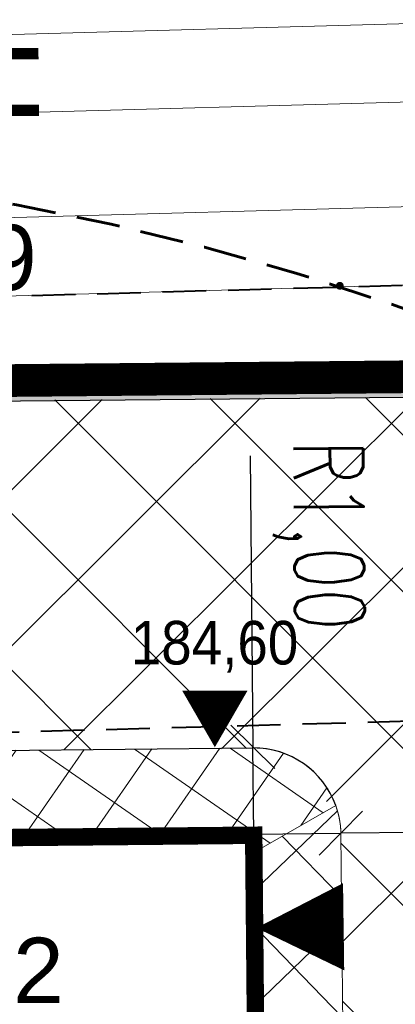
# Model space of a CAD drawing. Extents: x 8014 to 6635291, y -5609 to 5765892.
# Tile 76 of 158: x 6601181.01 to 6601185.32, y 5731807.04 to 5731818.33. Entities that reach past the tile are written whole.
import ezdxf
from ezdxf import colors
from ezdxf.entities.mleader import LeaderData, LeaderLine
from ezdxf.enums import TextEntityAlignment as Align
from ezdxf.math import Vec2, Vec3

# ---------------------------------------------------------------- set-up
doc = ezdxf.new("R2010")
doc.units = 0
doc.header["$PDSIZE"] = 0.75
for name, pattern in [('( Dashed )', [0.75, 0.5, -0.25]), ('DASHED', [0.75, 0.5, -0.25]), ('HIDDEN', [0.375, 0.25, -0.125]), ('PRZER1-1', [1, 0.5, -0.5])]:
    doc.linetypes.add(name, pattern=pattern)
doc.layers.get('0').update_dxf_attribs({"linetype": 'CONTINUOUS'})
doc.layers.get('Defpoints').update_dxf_attribs({"linetype": 'CONTINUOUS'})
for name, color, linetype, lineweight in [('!m_linie przekrojowe', 170, 'CONTINUOUS', 20), ('!m_spadki', 7, 'CONTINUOUS', 30), ('a_krawężnik', 7, 'CONTINUOUS', 30), ('a_obrzeże', 7, 'CONTINUOUS', 18), ('D_WYMIARY', 7, 'CONTINUOUS', 15), ('GESDZI', 7, 'CONTINUOUS', 18), ('GSPWPS', 7, 'CONTINUOUS', 13), ('GSPWPS_O', 7, 'CONTINUOUS', 13), ('OPIS', 7, 'CONTINUOUS', 0), ('T_str.ochr.8m', 40, 'HIDDEN', 60)]:
    doc.layers.add(name, color=color, linetype=linetype, lineweight=lineweight)
for name, color, linetype in [('A-SZRAF- DROGI', 130, 'CONTINUOUS'), ('a_budynek', 10, 'CONTINUOUS'), ('a_chodnik', 31, 'CONTINUOUS'), ('a_drogi', 4, 'CONTINUOUS'), ('a_granica', 12, 'DASHED'), ('a_zieleń', 80, 'CONTINUOUS'), ('STREFY', 7, 'CONTINUOUS'), ('Wymiarowanie', 7, 'CONTINUOUS')]:
    doc.layers.add(name, color=color, linetype=linetype)
for name, color, linetype, lineweight, true_color in [('AP_HATCH_DROGI', 7, 'CONTINUOUS', 15, 0x949494), ('GESUZY', 7, 'CONTINUOUS', 18, 0x008000), ('GULCPR', 7, 'CONTINUOUS', 18, 0xd200d2)]:
    doc.layers.add(name, color=color, linetype=linetype, lineweight=lineweight, true_color=true_color)
doc.styles.add('Arial', font='arial.ttf')
doc.styles.add('Romand', font='romand.shx', dxfattribs={"width": 0.8})
doc.styles.add('ROMANS', font='romans.shx', dxfattribs={"width": 0.7})
doc.dimstyles.new('DIM500', dxfattribs={"dimscale": 40, "dimtxt": 0.03, "dimasz": 0.01, "dimexe": 0, "dimexo": 0, "dimgap": 0.02, "dimtad": 1, "dimzin": 9, "dimdsep": 46, "dimtxsty": 'ROMANS', "dimblk": 'TICK1', "dimcen": 0, "dimse1": 1, "dimse2": 1, "dimclrd": 256, "dimclre": 7, "dimclrt": 6, "dimazin": 0, "dimtfac": 1, "dimtdec": 4, "dimtix": 1, "dimtmove": 2, "dimatfit": 3, "dimldrblk": 'TICK1', "dimfxl": 1, "dimtolj": 1, "dimtzin": 9, "dimarcsym": 0})
doc.dimstyles.new('wymiary 1000', dxfattribs={"dimtxt": 1.2, "dimasz": 0.5, "dimexe": 0.2, "dimexo": 0, "dimgap": 0.3, "dimtad": 1, "dimzin": 1, "dimtxsty": 'ROMANS', "dimblk": 'OBLIQUE', "dimcen": 1.5, "dimazin": 0, "dimtfac": 1, "dimtix": 1, "dimtmove": 0, "dimatfit": 3, "dimfxl": 1.25, "dimarcsym": 0})

# ---------------------------------------------------------------- blocks, each defined once
blk = doc.blocks.new('D_GSPWPS1')
blk.add_hatch(color=0).paths.add_polyline_path([(-0.045, 0), (-0.043467, -0.011647), (-0.038971, -0.0225), (-0.03182, -0.03182), (-0.0225, -0.038971), (-0.011647, -0.043467), (0, -0.045), (0.011647, -0.043467), (0.0225, -0.038971), (0.03182, -0.03182), (0.038971, -0.0225), (0.043467, -0.011647), (0.045, 0), (0.043467, 0.011647), (0.038971, 0.0225), (0.03182, 0.03182), (0.0225, 0.038971), (0.011647, 0.043467), (0, 0.045), (-0.011647, 0.043467), (-0.0225, 0.038971), (-0.03182, 0.03182), (-0.038971, 0.0225), (-0.043467, 0.011647)])
blk = doc.blocks.new('_Oblique')
at = {"color": 0, "linetype": 'ByBlock', "lineweight": -2}
blk.add_line((-0.5, -0.5), (0.5, 0.5), dxfattribs=at)
blk = doc.blocks.new('*D57')
at = {"layer": 'D_WYMIARY', "color": 0, "linetype": 'Continuous', "lineweight": -2}
for p in [(6601183.650931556, 5731813.329219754), (6601183.692454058, 5731808.98941839)]:
    blk.add_line(p, (6601183.682886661, 5731809.989372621), dxfattribs=at)
at = {"layer": 'Defpoints', "color": 0}
for p in [(6601183.682886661, 5731809.989372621), (6601183.692454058, 5731808.98941839)]:
    blk.add_point(p, dxfattribs=at)
at = {"layer": 'D_WYMIARY', "color": 0, "linetype": 'Continuous', "lineweight": -2, "xscale": 0.5, "yscale": 0.5, "zscale": 0.5, "rotation": 270.5481798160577}
blk.add_blockref('_Oblique', (6601183.682886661, 5731809.989372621), dxfattribs=at)
at = {"layer": 'D_WYMIARY', "color": 0, "lineweight": 9, "insert": (6601184.435888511, 5731812.416687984), "char_height": 0.8, "attachment_point": 5, "rotation": 270.54817981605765, "style": 'ROMANS'}
blk.add_mtext('R1,00', dxfattribs=at)
blk = doc.blocks.new('*D58')
at = {"layer": 'D_WYMIARY', "color": 0, "linetype": 'Continuous', "lineweight": -2}
for p in [(6601188.032255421, 5731809.030940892), (6601183.692454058, 5731808.98941839)]:
    blk.add_line(p, (6601184.692408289, 5731808.998985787), dxfattribs=at)
at = {"layer": 'Defpoints', "color": 0}
for p in [(6601183.692454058, 5731808.98941839), (6601184.692408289, 5731808.998985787)]:
    blk.add_point(p, dxfattribs=at)
at = {"layer": 'D_WYMIARY', "color": 0, "linetype": 'Continuous', "lineweight": -2, "xscale": 0.5, "yscale": 0.5, "zscale": 0.5, "rotation": 180.5481798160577}
blk.add_blockref('_Oblique', (6601184.692408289, 5731808.998985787), dxfattribs=at)
at = {"layer": 'D_WYMIARY', "color": 0, "lineweight": 9, "insert": (6601187.104871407, 5731809.798293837), "char_height": 0.8, "attachment_point": 5, "rotation": 0.5481798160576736, "style": 'ROMANS'}
blk.add_mtext('R1,00', dxfattribs=at)
blk = doc.blocks.new('TICK1')
at = {"color": 0}
for p, q in [((0, -1.4), (0, 1.4)), ((0, 1.110223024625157e-16), (-0.9999999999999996, 1.110223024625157e-16))]:
    blk.add_line(p, q, dxfattribs=at)
at = {"color": 2}
blk.add_line((-0.9999999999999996, -0.9999999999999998), (1, 1), dxfattribs=at)
blk = doc.blocks.new('*D86')
at = {"layer": 'Defpoints', "color": 0}
for p in [(6601183.709523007, 5731807.194782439), (6601167.964858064, 5731806.560914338), (6601167.99356836, 5731803.54587761)]:
    blk.add_point(p, dxfattribs=at)
at = {"layer": 'Wymiarowanie', "lineweight": -2}
blk.add_line((6601183.34285929, 5731803.692039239), (6601168.393550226, 5731803.549686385), dxfattribs=at)
at = {"layer": 'Wymiarowanie', "lineweight": -2, "xscale": 0.4, "yscale": 0.4, "zscale": 0.4}
for p, rotation in [((6601183.742841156, 5731803.695848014), 0.5455751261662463), ((6601167.99356836, 5731803.54587761), 180.5455751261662)]:
    blk.add_blockref('TICK1', p, dxfattribs=dict(at, rotation=rotation))
at = {"layer": 'Wymiarowanie', "color": 6, "insert": (6601175.854874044, 5731805.020799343), "char_height": 1.2, "attachment_point": 5, "rotation": 0.5455751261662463, "style": 'Romand'}
blk.add_mtext('\\A1;15.75', dxfattribs=at)
blk = doc.blocks.new('*D171')
at = {"layer": 'Defpoints', "color": 0}
for p in [(6601184.727715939, 5731805.77264104), (6601184.727715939, 5731805.289875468), (6601188.228175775, 5731805.323196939)]:
    blk.add_point(p, dxfattribs=at)
at = {"layer": 'Wymiarowanie', "lineweight": -2}
for p, q in [((6601184.327715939, 5731805.77264104), (6601183.927715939, 5731805.77264104)), ((6601188.228175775, 5731805.77264104), (6601184.727715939, 5731805.77264104)), ((6601188.628175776, 5731805.77264104), (6601189.028175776, 5731805.77264104))]:
    blk.add_line(p, q, dxfattribs=at)
at = {"layer": 'Wymiarowanie', "lineweight": -2, "xscale": 0.4, "yscale": 0.4, "zscale": 0.4}
blk.add_blockref('TICK1', (6601184.727715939, 5731805.77264104), dxfattribs=at)
at = {"layer": 'Wymiarowanie', "lineweight": -2, "xscale": 0.4, "yscale": 0.4, "zscale": 0.4, "rotation": 180}
blk.add_blockref('TICK1', (6601188.228175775, 5731805.77264104), dxfattribs=at)
at = {"layer": 'Wymiarowanie', "color": 6, "insert": (6601186.368319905, 5731806.476080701), "char_height": 1.2, "attachment_point": 5, "style": 'Romand'}
blk.add_mtext('\\A1;3.5', dxfattribs=at)
blk = doc.blocks.new('_None')

msp = doc.modelspace()

# ---------------------------------------------------------------- hatches: boundary and pattern name
at = {"layer": 'A-SZRAF- DROGI', "linetype": 'ByBlock', "lineweight": 0}
h = msp.add_hatch(dxfattribs=at)
h.set_pattern_fill('ANSI37', color=253, scale=3, style=0)
h.set_pattern_definition([(45, (3365827.470421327, 2822255.75228963), (-0.2651650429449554, 0.2651650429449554), []), (135, (3365827.470421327, 2822255.75228963), (-0.2651650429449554, -0.2651650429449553), [])])
h.paths.add_polyline_path([(6601164.801, 5731825.446), (6601168.790559, 5731826.947746), (6601168.820585, 5731824.474329), (6601166.454, 5731823.503)])
edge = h.paths.add_edge_path()
edge.add_line((6601172.476, 5731825.895), (6601172.4105, 5731828.025676))
edge.add_line((6601172.4105, 5731828.025676), (6601173.992, 5731828.189))
edge.add_arc((6601186.03492027, 5732243.680015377), 415.665509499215, 268.3397586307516, 269.9116548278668)
edge.add_line((6601185.394, 5731828.015), (6601205.043, 5731828.193))
edge.add_line((6601205.043, 5731828.193), (6601225.2324, 5731828.343))
edge.add_line((6601225.2324, 5731828.343), (6601245.168, 5731828.586))
edge.add_line((6601245.168, 5731828.586), (6601245.54301782, 5731828.590239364))
edge.add_line((6601245.54301782, 5731828.590239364), (6601246.883624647, 5731826.593755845))
edge.add_line((6601246.883624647, 5731826.593755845), (6601221.789705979, 5731826.309230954))
edge.add_line((6601221.789705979, 5731826.309230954), (6601205.136, 5731826.031))
edge.add_line((6601205.136, 5731826.031), (6601185.273, 5731825.848))
edge.add_line((6601185.273, 5731825.848), (6601173.834, 5731826.053))
edge.add_line((6601173.834, 5731826.053), (6601172.476, 5731825.895))
edge = h.paths.add_edge_path()
edge.add_line((6601111.994, 5731733.86), (6601109.203, 5731750.836))
edge.add_line((6601109.203, 5731750.836), (6601106.88, 5731760.994))
edge.add_line((6601106.88, 5731760.994), (6601102.557, 5731779.174))
edge.add_line((6601102.557, 5731779.174), (6601096.809, 5731802.335))
edge.add_line((6601096.809, 5731802.335), (6601093.3935, 5731815.0755))
edge.add_arc((6601112.890643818, 5731821.406846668), 20.49937969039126, 186.6456011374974, 197.9902726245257, ccw=False)
edge.add_arc((6601104.100382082, 5731821.197027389), 11.77172068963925, 157.093056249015, 190.5856574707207, ccw=False)
edge.add_line((6601093.257, 5731825.779000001), (6601095.519, 5731824.743))
edge.add_line((6601095.519, 5731824.743), (6601101.325, 5731802.801))
edge.add_line((6601101.325, 5731802.801), (6601106.886, 5731780.522))
edge.add_line((6601106.886, 5731780.522), (6601111.376, 5731762.136))
edge.add_line((6601111.376, 5731762.136), (6601116.585, 5731733.745))
edge.add_line((6601116.585, 5731733.745), (6601117.929, 5731724.497))
edge.add_line((6601117.929, 5731724.497), (6601120.174581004, 5731712.998631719))
edge.add_line((6601120.174581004, 5731712.998631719), (6601122.073782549, 5731714.127215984))
edge.add_line((6601122.073782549, 5731714.127215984), (6601119.954, 5731724.963))
edge.add_line((6601119.954, 5731724.963), (6601118.634, 5731734.045))
edge.add_line((6601118.634, 5731734.045), (6601113.329, 5731762.836))
edge.add_line((6601113.329, 5731762.836), (6601108.915, 5731781.012))
edge.add_line((6601108.915, 5731781.012), (6601103.286, 5731803.464))
edge.add_line((6601103.286, 5731803.464), (6601098.333, 5731822.44))
edge.add_line((6601098.333, 5731822.44), (6601100.26, 5731826.8))
edge.add_line((6601100.26, 5731826.8), (6601104.18, 5731826.61))
edge.add_line((6601104.18, 5731826.61), (6601124.59, 5731825.705))
edge.add_arc((6601125.610328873, 5731847.683485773), 22.00215689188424, 254.8648362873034, 267.34201003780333, ccw=False)
edge.add_line((6601119.865631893, 5731826.444527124), (6601114.201632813, 5731827.976553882))
edge.add_arc((6601110.333611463, 5731814.50400797), 14.01681427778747, 73.98101766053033, 84.72925958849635)
edge.add_line((6601111.621225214, 5731828.46155551), (6601104.31, 5731828.801))
edge.add_line((6601104.31, 5731828.801), (6601098.736000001, 5731829.044))
edge.add_arc((6601099.467862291, 5731836.320540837), 7.313252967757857, 237.4214308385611, 264.25660123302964, ccw=False)
edge.add_line((6601095.530000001, 5731830.158), (6601092.874, 5731826.011))
edge.add_arc((6601101.918260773, 5731821.943692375), 9.916735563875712, 155.7860047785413, 175.0173574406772)
edge.add_arc((6601112.859662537, 5731821.4016454), 20.86790340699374, 176.1439813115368, 198.0522861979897)
edge.add_line((6601093.019, 5731814.935), (6601096.416, 5731802.213))
edge.add_line((6601096.416, 5731802.213), (6601102.139, 5731779.125))
edge.add_line((6601102.139, 5731779.125), (6601106.492, 5731760.912))
edge.add_line((6601106.492, 5731760.912), (6601108.825, 5731750.719))
edge.add_line((6601108.825, 5731750.719), (6601111.607, 5731733.785))
edge.add_line((6601111.607, 5731733.785), (6601115.11, 5731713.014))
edge.add_line((6601115.11, 5731713.014), (6601115.782940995, 5731710.388937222))
edge.add_line((6601115.782940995, 5731710.388937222), (6601116.122591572, 5731710.590771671))
edge.add_line((6601116.122591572, 5731710.590771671), (6601115.488, 5731713.094))
edge.add_line((6601115.488, 5731713.094), (6601113.741, 5731723.477))
edge.add_line((6601113.741, 5731723.477), (6601111.994, 5731733.86))
at = {"layer": 'a_chodnik', "lineweight": 13, "transparency": 33554687}
h = msp.add_hatch(dxfattribs=at)
h.set_pattern_fill('ANSI37-METRIC', color=256, scale=0.1999999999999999, angle=280.2340517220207, style=0)
h.set_pattern_definition([(325.2406736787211, (6604551.58258656, 5730645.887596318), (0.3620328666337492, 0.5216868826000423), []), (55.24067367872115, (6604551.58258656, 5730645.887596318), (-0.5216868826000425, 0.362032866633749), [])])
h.paths.add_polyline_path([(6601184.718209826, 5731806.288503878), (6601184.811686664, 5731796.468651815, -0.414209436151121), (6601183.821264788, 5731795.459178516), (6601180.533091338, 5731795.427831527), (6601179.940215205, 5731796.425472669), (6601183.811721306, 5731796.462338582), (6601183.712477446, 5731806.884519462)])
h.paths.add_polyline_path([(6601177.447741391, 5731795.398418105), (6601169.101942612, 5731795.318855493, -0.4088541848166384), (6601165.033847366, 5731799.300274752), (6601164.951244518, 5731807.974885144, -0.336575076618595), (6601167.945302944, 5731809.825565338), (6601183.682951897, 5731809.976971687, -0.3189819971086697), (6601184.633546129, 5731809.315496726), (6601183.694444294, 5731808.778286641), (6601183.692566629, 5731808.975471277), (6601167.943280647, 5731808.825500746), (6601168.062435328, 5731796.312368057), (6601178.023179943, 5731796.407217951)])
at = {"layer": 'a_drogi', "transparency": 33554687}
h = msp.add_hatch(dxfattribs=at)
h.set_pattern_fill('ANSI37', color=31, scale=0.3, angle=89.0494893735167, style=0)
h.set_pattern_definition([(134.0494893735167, (12222685.92644303, -963546.3019963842), (-0.6845993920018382, -0.6622536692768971), []), (224.0494893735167, (12222685.92644303, -963546.3019963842), (0.6622536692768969, -0.6845993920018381), [])])
h.paths.add_polyline_path([(6601184.633546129, 5731809.315496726), (6601183.6985198, 5731808.780618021), (6601183.685233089, 5731806.900664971), (6601184.707269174, 5731806.295056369), (6601184.692526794, 5731808.9865367, 0.08414295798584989), (6601184.633546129, 5731809.315496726)], is_closed=False)
at = {"layer": 'a_zieleń', "transparency": 33554687}
h = msp.add_hatch(dxfattribs=at)
h.set_pattern_fill('ANSI31', color=256, scale=2, angle=0.5415578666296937)
h.set_pattern_definition([(45.5415578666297, (6600987.53512271, 5732094.771343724), (-0.1784396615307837, 0.1750979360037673), [])])
edge = h.paths.add_edge_path()
edge.add_line((6601184.522925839, 5731785.715408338), (6601184.766921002, 5731785.473322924))
edge.add_line((6601184.766921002, 5731785.473322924), (6601208.79, 5731802.27))
edge.add_line((6601208.79, 5731802.27), (6601211.05, 5731814.48))
edge.add_line((6601211.05, 5731814.48), (6601142.150843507, 5731813.822858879))
edge.add_arc((6601143.69840858, 5731819.101553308), 5.500870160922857, 253.6603434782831, 270.5475106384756)
edge.add_line((6601143.750973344, 5731813.6009343), (6601191.033618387, 5731814.053326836))
edge.add_arc((6601191.121506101, 5731812.113382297), 1.941934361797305, 359.83740764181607, 92.59396805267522, ccw=False)
edge.add_line((6601193.063432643, 5731812.107871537), (6601193.07399525, 5731811.003901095))
edge.add_line((6601193.07399525, 5731811.003901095), (6601197.383252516, 5731811.044963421))
edge.add_line((6601197.383252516, 5731811.044963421), (6601197.425292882, 5731806.620725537))
edge.add_line((6601197.425292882, 5731806.620725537), (6601199.73158594, 5731806.642472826))
edge.add_line((6601199.73158594, 5731806.642472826), (6601199.802988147, 5731799.171269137))
edge.add_line((6601199.802988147, 5731799.171269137), (6601197.516155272, 5731797.164784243))
edge.add_line((6601197.516155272, 5731797.164784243), (6601194.215775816, 5731797.133052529))
edge.add_line((6601194.215775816, 5731797.133052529), (6601194.250820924, 5731793.47024802))
edge.add_arc((6601191.537576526, 5731793.658273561), 2.719751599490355, 281.08944697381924, 356.0357887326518, ccw=False)
edge.add_line((6601192.060696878, 5731790.989304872), (6601185.152182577, 5731786.155675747))
edge.add_arc((71774552.68679601, -87417922.68084788), 113685689.9179969, 124.9790439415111, 124.9790443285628)
h.paths.add_polyline_path([(6601204.905956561, 5731809.178180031), (6601202.576515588, 5731808.578882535), (6601203.741236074, 5731808.878531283)], flags=16)
at = {"layer": 'AP_HATCH_DROGI', "transparency": 33554687}
h = msp.add_hatch(dxfattribs=at)
h.set_pattern_fill('ANSI37', color=8, scale=0.4, style=0)
h.set_pattern_definition([(45, (-235.1363771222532, -0.007408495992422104), (-0.8980256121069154, 0.8980256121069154), []), (135, (-235.1363771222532, -0.007408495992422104), (-0.8980256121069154, -0.8980256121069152), [])])
h.paths.add_polyline_path([(6601193.249542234, 5731793.599106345), (6601193.023173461, 5731793.157140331), (6601192.537164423, 5731792.545996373), (6601191.365211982, 5731791.715704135), (6601183.212684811, 5731786.011685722), (6601182.497746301, 5731785.59703122), (6601181.617589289, 5731785.472365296), (6601180.787473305, 5731785.553877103), (6601179.223053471, 5731786.31994221), (6601177.752199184, 5731787.151714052), (6601177.339079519, 5731787.292707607), (6601176.353805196, 5731787.380852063), (6601169.258341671, 5731787.337031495), (6601168.753547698, 5731787.164823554), (6601168.391850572, 5731786.815376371), (6601168.269527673, 5731786.161551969), (6601168.290580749, 5731783.987948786), (6601168.488974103, 5731783.423273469), (6601168.945697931, 5731783.165323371), (6601175.69063093, 5731779.256652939), (6601170.30296666, 5731775.521471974), (6601167.794910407, 5731776.936167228), (6601167.128955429, 5731777.163692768), (6601166.526245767, 5731776.961653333), (6601165.767206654, 5731775.783688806), (6601163.33174438, 5731771.472463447), (6601149.285564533, 5731779.333072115), (6601151.242391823, 5731782.823348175, 0.4126509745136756), (6601150.866490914, 5731784.182768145, -0.1085287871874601), (6601148.96558026, 5731785.930285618), (6601146.409825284, 5731789.580268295, 0.3525795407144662), (6601145.069900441, 5731789.886280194), (6601141.732827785, 5731787.547236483), (6601129.630619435, 5731804.831204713), (6601132.978262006, 5731807.182528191, 0.4134176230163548), (6601133.224768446, 5731808.57313886, -0.1152150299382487), (6601132.259080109, 5731812.541634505), (6601132.249191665, 5731813.578443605), (6601191.12157696, 5731814.047908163), (6601191.993802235, 5731813.804172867), (6601192.465289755, 5731813.507952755), (6601192.845826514, 5731812.99932286), (6601193.051446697, 5731812.404393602), (6601193.047141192, 5731810.787722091), (6601189.71617973, 5731810.759041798), (6601189.71617973, 5731810.476779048), (6601189.478657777, 5731810.589941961), (6601189.137921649, 5731810.649778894), (6601188.638827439, 5731810.516336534), (6601188.455564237, 5731810.361099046), (6601188.183916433, 5731809.949719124), (6601188.300918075, 5731797.719288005), (6601188.593649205, 5731797.284428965), (6601189.24852946, 5731797.040421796), (6601189.730764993, 5731797.164266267), (6601189.9472133, 5731797.324671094), (6601190.197602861, 5731797.731115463, -0.05991203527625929), (6601190.100695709, 5731797.525527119), (6601190.166834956, 5731797.525527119), (6601193.211719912, 5731797.5521764), (6601193.249542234, 5731793.599106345)], is_closed=False)
h.paths.add_polyline_path([(6601150.891862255, 5731811.46124344), (6601160.891791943, 5731811.516907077), (6601161.10822189, 5731789.159091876), (6601151.108690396, 5731789.062293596)], flags=16)
h.paths.add_polyline_path([(6601183.692642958, 5731809.969609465), (6601184.392950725, 5731809.683450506), (6601184.692597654, 5731808.979128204), (6601184.811738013, 5731796.463292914), (6601184.682850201, 5731795.960525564), (6601184.52561327, 5731795.751385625), (6601184.137843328, 5731795.50636878), (6601183.821335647, 5731795.45177002), (6601168.207583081, 5731795.409667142), (6601167.268951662, 5731795.745236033), (6601166.254055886, 5731796.470527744), (6601165.426889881, 5731797.629044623), (6601165.163207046, 5731798.3539978), (6601165.033918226, 5731799.292866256), (6601165.009865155, 5731801.818820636), (6601164.931315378, 5731807.967476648), (6601165.324893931, 5731808.648588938), (6601165.820058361, 5731809.170203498), (6601166.435272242, 5731809.557882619), (6601167.143473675, 5731809.853225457)], flags=16)

# ---------------------------------------------------------------- linework, layer by layer
at = {"layer": '!m_spadki', "linetype": 'Continuous'}
msp.add_lwpolyline([(6601183.246900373, 5731809.985209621, 0, 0.75, 0), (6601183.246900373, 5731810.634728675, 0, 0, 0)], format="xyseb", dxfattribs=at)
msp.add_lwpolyline([(6601183.246900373, 5731809.985209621, 0, 0.75, 0), (6601183.246900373, 5731810.634728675, 0, 0, 0)], format="xyseb", dxfattribs=at)
msp.add_lwpolyline([(6601183.246900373, 5731809.985209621, 0, 0.75, 0), (6601183.246900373, 5731810.634728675, 0, 0, 0)], format="xyseb", dxfattribs=at)
at = {"color": 30}
msp.add_lwpolyline([(6601183.724257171, 5731807.911916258, 0, 1, 0), (6601184.724165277, 5731807.925472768, 1, 1, 0)], format="xyseb", dxfattribs=at)
at = {"layer": 'a_budynek', "const_width": 0.2}
msp.add_lwpolyline([(6601167.943280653, 5731808.825500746), (6601183.692566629, 5731808.975471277), (6601183.811721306, 5731796.462338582), (6601168.062435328, 5731796.312368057), (6601167.943280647, 5731808.825500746)], dxfattribs=at)
at = {"layer": 'a_budynek'}
msp.add_lwpolyline([(6601183.692566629, 5731808.975471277), (6601167.943280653, 5731808.825500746), (6601168.062435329, 5731796.312368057), (6601183.81172131, 5731796.462338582)], close=True, dxfattribs=at)
at = {"layer": 'a_granica', "elevation": 10.08}
msp.add_lwpolyline([(6601154.4, 5731764.22, 0.3750107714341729, 0.3750107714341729, 0), (6601119.83, 5731813.61, 0.3750107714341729, 0.3750107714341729, 0), (6601211.05, 5731814.48, 0.3750107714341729, 0.3750107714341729, 0), (6601208.79, 5731802.27, 0.3750107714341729, 0.3750107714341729, 0), (6601154.4, 5731764.22, 0.3750107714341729, 0, 0)], format="xyseb", dxfattribs=at)
at = {"layer": 'a_krawężnik'}
msp.add_line((6601167.945302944, 5731809.825565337), (6601183.682951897, 5731809.976971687), dxfattribs=at)
msp.add_line((6601167.945302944, 5731809.825565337), (6601183.682951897, 5731809.976971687), dxfattribs=at)
msp.add_lwpolyline([(6601193.083563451, 5731810.003862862), (6601193.063432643, 5731812.107871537, 0.4283762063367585), (6601191.033618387, 5731814.053326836), (6601143.750973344, 5731813.6009343, -0.0738303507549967), (6601142.150830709, 5731813.822882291)], format="xyb", dxfattribs=at)
msp.add_lwpolyline([(6601193.083563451, 5731810.003862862), (6601193.063432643, 5731812.107871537, 0.4283762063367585), (6601191.033618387, 5731814.053326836), (6601143.750973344, 5731813.6009343, -0.0738303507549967), (6601142.150830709, 5731813.822882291)], format="xyb", dxfattribs=at)
msp.add_arc((6601183.692572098, 5731808.977017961), 1.000000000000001, 19.78421925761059, 90.55120540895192, dxfattribs=at)
at = {"layer": 'a_obrzeże', "linetype": 'Continuous'}
for p, q in [((6601184.633546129, 5731809.315496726), (6601183.694444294, 5731808.778286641)), ((6601184.692526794, 5731808.9865367), (6601184.811686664, 5731796.468651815)), ((6601184.692526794, 5731808.9865367), (6601184.718209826, 5731806.288503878))]:
    msp.add_line(p, q, dxfattribs=at)
for end in [90.55120540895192, 19.78421925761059]:
    msp.add_arc((6601183.692572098, 5731808.977017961), 1.000000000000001, 0.5453917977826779, end, dxfattribs=at)
at = {"layer": 'GESDZI', "color": 8, "linetype": 'Continuous', "lineweight": 18, "elevation": 10.22}
for points in [[(6601211.78, 5731818.44), (6601211.05, 5731814.48), (6601119.83, 5731813.61), (6601115.84, 5731819.32), (6601113, 5731823.37), (6601202.29, 5731822.31)], [(6601154.4, 5731764.22), (6601127.53, 5731802.6), (6601119.83, 5731813.61), (6601211.05, 5731814.48), (6601208.79, 5731802.27)]]:
    msp.add_lwpolyline(points, close=True, dxfattribs=at)
at = {"layer": 'GESUZY', "color": 8, "linetype": 'PRZER1-1', "lineweight": 18, "elevation": 10.08}
for points in [[(6601127.53, 5731802.6), (6601111.72, 5731792.46), (6601122.2, 5731776.01), (6601137.31, 5731752.26), (6601140.46, 5731754.47), (6601154.4, 5731764.22), (6601208.79, 5731802.27), (6601211.05, 5731814.48), (6601119.83, 5731813.61)], [(6601154.4, 5731764.22), (6601127.53, 5731802.6), (6601119.83, 5731813.61), (6601211.05, 5731814.48), (6601208.79, 5731802.27)]]:
    msp.add_lwpolyline(points, close=True, dxfattribs=at)
at = {"layer": 'GULCPR', "color": 8, "linetype": 'Continuous', "lineweight": 18, "elevation": 10.14}
for points in [[(6601242.922113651, 5731850.774025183), (6601243.09510983, 5731831.551662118), (6601243.201327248, 5731818.77209567), (6601219.14166773, 5731818.886862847), (6601195.053657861, 5731818.55362904), (6601171.222213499, 5731817.895276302), (6601147.075839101, 5731817.585569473), (6601123.89233487, 5731817.356379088), (6601124.300323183, 5731829.744117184), (6601115.208678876, 5731830.053760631), (6601115.417880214, 5731817.642236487), (6601111.159444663, 5731817.587184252), (6601108.078987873, 5731816.442718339)], [(6601245.922606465, 5731850.732412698), (6601246.094955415, 5731831.582211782), (6601246.488516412, 5731816.136955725), (6601219.177925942, 5731815.887076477), (6601195.101357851, 5731815.554000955), (6601171.267344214, 5731814.895607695), (6601147.1127551, 5731814.585795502), (6601120.900395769, 5731814.354137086), (6601121.23913615, 5731826.839182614), (6601117.966043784, 5731826.849638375), (6601118.016518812, 5731814.323476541), (6601111.177180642, 5731814.595477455), (6601108.097088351, 5731815.592772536)], [(6601245.022457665, 5731850.744896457), (6601245.195058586, 5731831.566698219), (6601245.565505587, 5731817.028548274), (6601219.167584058, 5731816.787019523), (6601195.08270615, 5731816.453829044), (6601171.249145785, 5731815.795448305), (6601147.1030069, 5731815.485744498), (6601121.825368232, 5731815.262346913), (6601122.16380585, 5731827.736233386), (6601117.062398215, 5731827.752529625), (6601117.112737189, 5731815.260131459), (6601111.336643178, 5731815.489847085), (6601108.374326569, 5731816.449007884)], [(6601243.822262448, 5731850.761541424), (6601243.99507617, 5731831.559451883), (6601244.108874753, 5731817.86775633), (6601219.145746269, 5731817.986833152), (6601195.072310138, 5731817.65380096), (6601171.240412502, 5731816.995435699), (6601147.086058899, 5731816.685626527), (6601122.961901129, 5731816.447136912), (6601123.371218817, 5731828.875238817), (6601116.124511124, 5731829.122047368), (6601116.332979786, 5731816.753991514), (6601111.326851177, 5731816.689273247), (6601108.392427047, 5731815.59906208)]]:
    msp.add_lwpolyline(points, dxfattribs=at)
at = {"layer": 'STREFY', "color": 1, "linetype": '( Dashed )', "lineweight": 40}
for points in [[(6601127.694855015, 5731814.389722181), (6601148.835363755, 5731814.607890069), (6601172.901774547, 5731814.940757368), (6601194.114083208, 5731815.526728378), (6601211.718909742, 5731815.78388836)], [(6601127.746451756, 5731809.389988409), (6601148.895737, 5731809.60824687), (6601173.005388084, 5731809.941712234), (6601194.219636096, 5731810.527736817), (6601211.791938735, 5731810.784421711)]]:
    msp.add_lwpolyline(points, dxfattribs=at)
at = {"layer": 'T_str.ochr.8m', "color": 202, "ltscale": 2, "elevation": 1.422323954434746e-09}
msp.add_lwpolyline([(6601175.396192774, 5731816.72219358, -0.3015367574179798), (6601203.187177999, 5731798.325885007, -0.2178183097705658), (6601203.187178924, 5731773.094509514, -0.301537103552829), (6601175.396200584, 5731754.698210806), (6601169.235031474, 5731754.698423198, -0.301372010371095), (6601141.463049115, 5731773.094506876, -0.2177548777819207), (6601141.463048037, 5731798.325839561, -0.3016428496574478), (6601169.254027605, 5731816.722193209), (6601175.396192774, 5731816.72219358)], format="xyb", dxfattribs=at)
at = {"layer": 'T_str.ochr.8m', "color": 202, "ltscale": 2}
for centre, start, end in [((6601157.256446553, 5731808.145625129, 1.031868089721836e-08), 0.5435338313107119, 90.54353427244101), ((6601157.260715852, 5731807.695597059, 1.031868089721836e-08), 270.5435333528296, 0.5435337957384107)]:
    msp.add_arc(centre, 30, start, end, dxfattribs=at)

# ---------------------------------------------------------------- block references
at = {"layer": 'GSPWPS', "color": 8, "linetype": 'Continuous', "lineweight": 13}
msp.add_blockref('D_GSPWPS1', (6601184.68, 5731815.28, 10.08), dxfattribs=at)

# ---------------------------------------------------------------- texts
at = {"layer": '!m_linie przekrojowe', "lineweight": 25, "insert": (6601180.222031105, 5731818.115090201, 10.14), "char_height": 1, "width": 3, "attachment_point": 7, "rotation": 270.47715246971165, "style": 'Arial'}
msp.add_mtext('H', dxfattribs=at)
at = {"layer": '!m_spadki', "linetype": 'Continuous', "style": 'Arial', "width": 0.9000000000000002}
msp.add_text('184,60', height=0.5, dxfattribs=at).set_placement((6601183.243067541, 5731810.934713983), align=Align.CENTER)
msp.add_text('184,60', height=0.5, dxfattribs=at).set_placement((6601183.243067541, 5731810.934713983), align=Align.CENTER)
msp.add_text('184,60', height=0.5, dxfattribs=at).set_placement((6601183.243067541, 5731810.934713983), align=Align.CENTER)
at = {"layer": 'GSPWPS_O', "color": 8, "linetype": 'Continuous', "lineweight": 0, "style": 'Arial'}
for s, p in [('184.39', (6601178, 5731815.23, 10.8)), ('184.42', (6601178.31, 5731807.05, 10.8))]:
    msp.add_text(s, height=0.75, dxfattribs=at).set_placement(p)

# ---------------------------------------------------------------- dimensions: what is measured, and where the dimension line sits
at = {"layer": 'D_WYMIARY', "linetype": 'Continuous', "lineweight": 9}
for mpoint, picture, middle in [((6601183.682886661, 5731809.989372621, 10.08), '*D57', (6601184.435888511, 5731812.416687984)), ((6601184.692408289, 5731808.998985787, 10.08), '*D58', (6601187.104871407, 5731809.798293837))]:
    dim = msp.add_radius_dim(center=(6601183.692454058, 5731808.98941839, 10.08), mpoint=mpoint, dimstyle='wymiary 1000', override={"dimscale": 1, "dimtxt": 0.8, "dimzin": 0, "dimtxsty": 'ROMANS'}, dxfattribs=at)
    dim.commit()
    dim.dimension.update_dxf_attribs({"geometry": picture, "text_midpoint": middle})
at = {"layer": 'Wymiarowanie'}
dim = msp.add_linear_dim(base=(6601184.727715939, 5731805.77264104), p1=(6601188.228175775, 5731805.323196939), p2=(6601184.727715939, 5731805.289875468), dimstyle='DIM500', override={"dimtxt": 0.03, "dimtxsty": 'Romand'}, dxfattribs=at)
dim.commit()
dim.dimension.update_dxf_attribs({"geometry": '*D171', "text_midpoint": (6601186.368319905, 5731806.476080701), "dimtype": 160})
dim = msp.add_linear_dim(base=(6601167.99356836, 5731803.54587761), p1=(6601183.709523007, 5731807.194782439), p2=(6601167.964858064, 5731806.560914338), angle=180.5455751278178, dimstyle='DIM500', override={"dimtxsty": 'Romand', "dimldrblk": 'TICK1'}, dxfattribs=at)
dim.commit()
dim.dimension.update_dxf_attribs({"geometry": '*D86', "text_midpoint": (6601175.854874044, 5731805.020799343)})

# ---------------------------------------------------------------- leaders
at = {"layer": 'OPIS', "linetype": 'Continuous'}
ml = msp.add_multileader_mtext('Standard', dxfattribs=at)
ml.set_content('ODBOJNIK  GUMOWY ', style='Arial')
ml.set_leader_properties()
ml.set_arrow_properties(name='NONE')
ml.build(insert=Vec2(0, 0))
ml.multileader.update_dxf_attribs({"text_left_attachment_type": 6, "text_right_attachment_type": 6, "dogleg_length": 1, "arrow_head_size": 1.25})
ctx = ml.context
ctx.base_point, ctx.char_height, ctx.arrow_head_size, ctx.landing_gap_size, ctx.plane_origin, ctx.plane_x_axis, ctx.plane_y_axis = Vec3(6601172.594837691, 5731818.676835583, 10.3), 0.75, 1.25, 0.5, Vec3(6601188.476825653, 5731838.955404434, 10.3), Vec3(0.9999491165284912, 0.0100878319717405), Vec3(-0.0100878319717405, 0.9999491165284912)
ctx.left_attachment, ctx.right_attachment = 6, 6
notes = []
notes.append((ctx, [(0, (1, 1, 0), (6601171.594888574, 5731818.666747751, 10.3), (0.9999491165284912, 0.0100878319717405), 1, [(0, [(6601164.711055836, 5731806.710065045, 10.3)], 0, [])])]))
ctx.mtext.insert, ctx.mtext.text_direction, ctx.mtext.rotation, ctx.mtext.flow_direction = Vec3(6601173.08557218, 5731819.597794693, 10.3), Vec3(0.9999491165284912, 0.0100878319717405), 0.0100880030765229, 5
for ctx, leaders in notes:
    for number, flags, end, landing, length, lines in leaders:
        leader = LeaderData()
        leader.index, (leader.has_last_leader_line, leader.has_dogleg_vector, leader.attachment_direction) = number, flags
        leader.last_leader_point, leader.dogleg_vector, leader.dogleg_length = Vec3(end), Vec3(landing), length
        for number, points, colour, breaks in lines:
            line = LeaderLine()
            line.index, line.vertices, line.color, line.breaks = number, Vec3.list(points), colors.encode_raw_color(colour), breaks
            leader.lines.append(line)
        ctx.leaders.append(leader)

doc.saveas('drawing.dxf')
